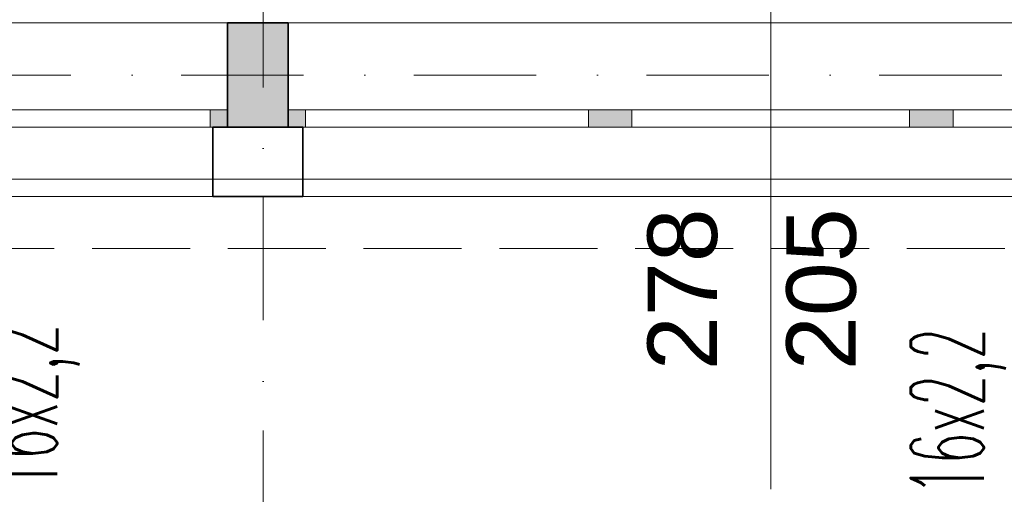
# Model space of a CAD drawing. Header units: millimetres. Extents: x -34676 to 172266, y 39940 to 476087.
# Tile 254 of 256: x 40219 to 43055, y 422748 to 424120. Entities that reach past the tile are written whole.
import ezdxf
from ezdxf.lldxf.tags import DXFTag

# ---------------------------------------------------------------- set-up
doc = ezdxf.new("R2010")
doc.units = ezdxf.units.MM
doc.header["$MEASUREMENT"] = 0
doc.linetypes.add('Krawędzie ukryte', pattern=[3.912222, 2.822222, -1.09])
doc.linetypes.add('Kropki i Kreski', pattern=[6.702778, 3.527778, -1.763889, 0, -1.411111])
for name, color, linetype in [('#podkład', 252, 'Continuous'), ('- A - ocieplenie', 7, 'Continuous'), ('- strefy pomieszczeń', 7, 'Continuous'), ('Konstrukcja - Siatka mod', 7, 'Continuous'), ('Konstrukcja - Ściany zewnętrzne', 7, 'Continuous'), ('Okna Archicada', 7, 'Continuous'), ('Znaczniki okien Archicada', 7, 'Continuous')]:
    doc.layers.add(name, color=color, linetype=linetype)
doc.layers.add('IS_Opisy_działek_Wodociag', color=7, linetype='SOLID', true_color=0x000000)
doc.styles.add('ROMANS', font='romans', dxfattribs={"width": 0.6})
doc.styles.add('STYL_AUTOMATYCZNY_1', font='arial.ttf')
doc.styles.add('STYL_AUTOMATYCZNY_2', font='arial.ttf')
doc.styles.add('STYL_AUTOMATYCZNY_6', font='txt')
tags = doc.linetypes.add('SOLID', pattern=[10, 10, 0]).pattern_tags.tags
tags[6:7] = [DXFTag(74, 4), DXFTag(75, 0), DXFTag(340, '0'), DXFTag(46, 0.0), DXFTag(50, 0.0), DXFTag(44, 0.0), DXFTag(45, 0.0)]
tags[4:5] = [DXFTag(74, 4), DXFTag(75, 0), DXFTag(340, '0'), DXFTag(46, 0.0), DXFTag(50, 0.0), DXFTag(44, 0.0), DXFTag(45, 0.0)]

# ---------------------------------------------------------------- blocks, each defined once
blk = doc.blocks.new('tsfdcsa')
at = {"layer": 'Konstrukcja - Ściany zewnętrzne', "linetype": 'Continuous', "lineweight": 13}
blk.add_hatch(color=252, dxfattribs=at).paths.add_polyline_path([(40425.1, 101910.5), (40425.1, 101610.5), (40600.1, 101610.5), (40600.1, 101910.5)])
at = {"layer": '- A - ocieplenie', "color": 252, "linetype": 'Continuous', "lineweight": 35, "ltscale": 100}
for p, q in [((40382.6, 101610.5), (40382.6, 101560.5)), ((40642.6, 101610.5), (40642.6, 101560.5)), ((40382.6, 101560.5), (40382.6, 101410.5)), ((40642.6, 101560.5), (40642.6, 101410.5))]:
    blk.add_line(p, q, dxfattribs=at)
at = {"layer": '- A - ocieplenie', "color": 252, "linetype": 'Krawędzie ukryte', "lineweight": 20, "ltscale": 100, "flags": 128}
for points in [[(49287.6, 101610.5), (37687.6, 101610.5)], [(49487.6, 101460.5), (37687.6, 101460.5)], [(37687.6, 101460.5), (49287.6, 101460.5)], [(37687.6, 101260.5), (49487.6, 101260.5)]]:
    blk.add_lwpolyline(points, dxfattribs=at)
at = {"layer": '- A - ocieplenie', "color": 252, "linetype": 'Continuous', "lineweight": 35, "ltscale": 100, "flags": 128}
for points in [[(40642.6, 101610.5), (40382.6, 101610.5)], [(40382.6, 101410.5), (40642.6, 101410.5)]]:
    blk.add_lwpolyline(points, dxfattribs=at)
at = {"layer": 'Konstrukcja - Siatka mod', "color": 252, "linetype": 'Kropki i Kreski', "lineweight": 13, "ltscale": 100}
for p, q in [((40527.6, 117496.4), (40527.6, 100531.6)), ((20180, 101760.5), (49624.6, 101760.5))]:
    blk.add_line(p, q, dxfattribs=at)
at = {"layer": 'Konstrukcja - Ściany zewnętrzne', "color": 252, "linetype": 'Continuous', "lineweight": 35, "ltscale": 100}
for p, q in [((40425.1, 101660.5), (40425.1, 101910.5)), ((40600.1, 101660.5), (40600.1, 101910.5)), ((40425.1, 101610.5), (40425.1, 101660.5)), ((40600.1, 101610.5), (40600.1, 101660.5))]:
    blk.add_line(p, q, dxfattribs=at)
at = {"layer": 'Konstrukcja - Ściany zewnętrzne', "color": 252, "linetype": 'Continuous', "lineweight": 35, "ltscale": 100, "flags": 128}
for points in [[(40600.1, 101910.5), (40425.1, 101910.5)], [(40425.1, 101610.5), (40600.1, 101610.5)]]:
    blk.add_lwpolyline(points, dxfattribs=at)
at = {"layer": 'Okna Archicada', "color": 252, "linetype": 'Continuous', "lineweight": 13, "ltscale": 100}
for p, q in [((40425.1, 101910.5), (37645.1, 101910.5)), ((43380.1, 101910.5), (40600.1, 101910.5)), ((40375.1, 101660.5), (39530.1, 101660.5)), ((40425.1, 101660.5), (40375.1, 101660.5)), ((40375.1, 101660.5), (40375.1, 101610.5)), ((40650.1, 101660.5), (40600.1, 101660.5)), ((40650.1, 101610.5), (40650.1, 101660.5)), ((41465.1, 101660.5), (40650.1, 101660.5)), ((41515.1, 101660.5), (41465.1, 101660.5)), ((41465.1, 101660.5), (41465.1, 101610.5)), ((41590.1, 101660.5), (41515.1, 101660.5)), ((41590.1, 101610.5), (41590.1, 101660.5)), ((42390.1, 101660.5), (41590.1, 101660.5)), ((42465.1, 101660.5), (42390.1, 101660.5)), ((42390.1, 101660.5), (42390.1, 101610.5)), ((42515.1, 101660.5), (42465.1, 101660.5)), ((42515.1, 101610.5), (42515.1, 101660.5)), ((43330.1, 101660.5), (42515.1, 101660.5)), ((40425.1, 101610.5), (37645.1, 101610.5)), ((40382.6, 101610.5), (37687.6, 101610.5)), ((39530.1, 101610.5), (40375.1, 101610.5)), ((40375.1, 101610.5), (40425.1, 101610.5)), ((43380.1, 101610.5), (40600.1, 101610.5)), ((40600.1, 101610.5), (40650.1, 101610.5)), ((43337.6, 101610.5), (40642.6, 101610.5)), ((40650.1, 101610.5), (41465.1, 101610.5)), ((41465.1, 101610.5), (41515.1, 101610.5)), ((41515.1, 101610.5), (41590.1, 101610.5)), ((41590.1, 101610.5), (42390.1, 101610.5)), ((42390.1, 101610.5), (42465.1, 101610.5)), ((42465.1, 101610.5), (42515.1, 101610.5)), ((42515.1, 101610.5), (43330.1, 101610.5)), ((40382.6, 101410.5), (37687.6, 101410.5)), ((43337.6, 101410.5), (40642.6, 101410.5))]:
    blk.add_line(p, q, dxfattribs=at)
at = {"layer": 'Okna Archicada', "color": 252, "linetype": 'Continuous', "lineweight": 35, "ltscale": 100}
for p, q in [((40425.1, 101660.5), (40425.1, 101910.5)), ((40600.1, 101660.5), (40600.1, 101910.5)), ((40425.1, 101610.5), (40425.1, 101660.5)), ((40425.1, 101610.5), (40425.1, 101660.5)), ((40600.1, 101610.5), (40600.1, 101660.5)), ((40600.1, 101610.5), (40600.1, 101660.5)), ((40382.6, 101610.5), (40382.6, 101560.5)), ((40642.6, 101610.5), (40642.6, 101560.5)), ((40382.6, 101560.5), (40382.6, 101410.5)), ((40642.6, 101560.5), (40642.6, 101410.5))]:
    blk.add_line(p, q, dxfattribs=at)
at = {"layer": 'Znaczniki okien Archicada', "color": 252, "linetype": 'Continuous', "lineweight": 13, "ltscale": 100}
blk.add_line((41990.1, 100567.6), (41990.1, 102510.5), dxfattribs=at)
at = {"layer": '- strefy pomieszczeń', "color": 252, "linetype": 'Continuous', "lineweight": 13, "char_height": 200, "attachment_point": 1}
for s, insert, style in [('\\A1;{\\pql;\\pt0,100;\\fArial|b1|i0|c238|p0;\\W1.000000;Lab. bio-chem\\fArial|b1|i0|c238|p0;\\W1.000000;\\A1{\\H.66x;\\S^  ;}\\fArial|b1|i0|c238|p0;\\W1.000000;\\fArial|b1|i0|c238|p0;\\W1.000000;\\A1{\\H.66x;\\S^  ;}}', (41187.6, 103025.1), 'STYL_AUTOMATYCZNY_2'), ('\\A1;{\\pql;\\pt0,500;\\fGeneva CE|b0|i0|c0|p0;\\W1.000000;A: 42,25\\fGeneva CE|b0|i0|c0|p0;\\W1.000000;\\A1{\\H.66x;\\S^  ;}\\fGeneva CE|b0|i0|c0|p0;\\W1.000000; m\\fGeneva CE|b0|i0|c0|p0;\\W1.000000;\\A1{\\H.66x;\\S2^  ;}}', (41187.6, 102659.6), 'STYL_AUTOMATYCZNY_6')]:
    blk.add_mtext(s, dxfattribs=dict(at, insert=insert, style=style))
at = {"layer": 'Znaczniki okien Archicada', "color": 252, "linetype": 'Continuous', "lineweight": 15, "char_height": 200, "attachment_point": 7, "rotation": 90, "style": 'STYL_AUTOMATYCZNY_1'}
for s, insert in [('\\A1;{\\pql;\\pt0;\\fArial|b0|i0|c238|p0;\\W1.000000;278\\fArial|b0|i0|c238|p0;\\W1.000000;\\A1{\\H.66x;\\S^  ;}\\fArial|b0|i0|c238|p0;\\W1.000000;\\fArial|b0|i0|c238|p0;\\W1.000000;}', (41893.4, 100910.5)), ('\\A1;{\\pql;\\pt0;\\fArial|b0|i0|c238|p0;\\W1.000000;205\\fArial|b0|i0|c238|p0;\\W1.000000;\\A1{\\H.66x;\\S^  ;}\\fArial|b0|i0|c238|p0;\\W1.000000;\\fArial|b0|i0|c238|p0;\\W1.000000;}', (42293.4, 100910.5))]:
    blk.add_mtext(s, dxfattribs=dict(at, insert=insert))

msp = doc.modelspace()

# ---------------------------------------------------------------- block references
at = {"layer": '#podkład'}
msp.add_blockref('tsfdcsa', (392.7, 322200.3), dxfattribs=at)

# ---------------------------------------------------------------- next in the draw order: hatches: boundary and pattern name
at = {"layer": 'Okna Archicada', "linetype": 'Continuous', "lineweight": 13}
for points in [[(40817.8, 423860.8), (40767.8, 423860.8), (40767.8, 423810.8), (40817.8, 423810.8)], [(40992.8, 423810.8), (41042.8, 423810.8), (41042.8, 423860.8), (40992.8, 423860.8)], [(41907.8, 423860.8), (41857.8, 423860.8), (41857.8, 423810.8), (41907.8, 423810.8)], [(41907.8, 423810.8), (41982.8, 423810.8), (41982.8, 423860.8), (41907.8, 423860.8)], [(42857.8, 423860.8), (42782.8, 423860.8), (42782.8, 423810.8), (42857.8, 423810.8)], [(42857.8, 423810.8), (42907.8, 423810.8), (42907.8, 423860.8), (42857.8, 423860.8)]]:
    msp.add_hatch(color=252, dxfattribs=at).paths.add_polyline_path(points)

# ---------------------------------------------------------------- next in the draw order: texts
at = {"layer": 'IS_Opisy_działek_Wodociag', "color": 7, "lineweight": 13, "ltscale": 10, "style": 'ROMANS', "width": 0.5}
for p in [(40327.1, 422762.8), (42996.1, 422750.8)]:
    msp.add_text('16x2,2', height=210, rotation=90, dxfattribs=at).set_placement(p)

doc.saveas('drawing.dxf')
